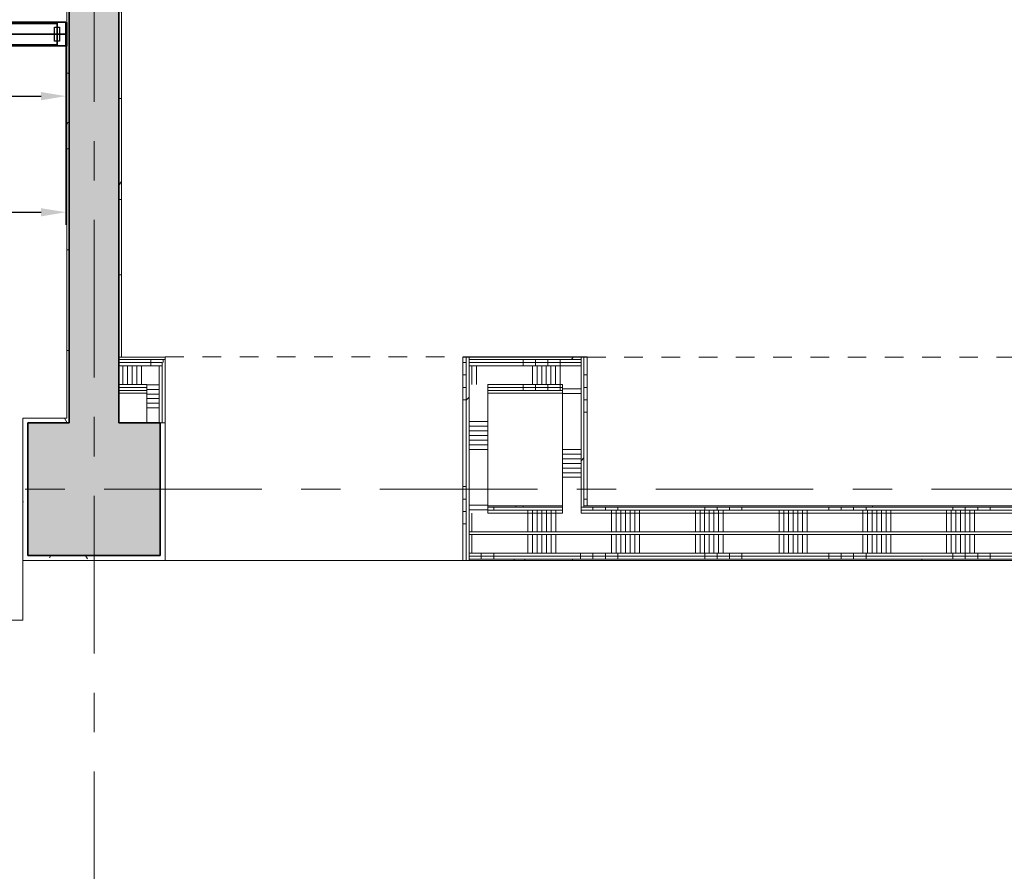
# Model space of a CAD drawing. Extents: x 3165 to 57695, y -7842 to 39081.
# Tile 128 of 248: x 31717 to 35684, y 28789 to 32220. Entities that reach past the tile are written whole.
import ezdxf
from ezdxf.enums import TextEntityAlignment as Align

# ---------------------------------------------------------------- set-up
doc = ezdxf.new("R2010")
doc.units = 0
doc.header["$LTSCALE"] = 50
doc.header["$PDSIZE"] = -5
doc.linetypes.add('Onderlegger 3e verdieping$0$gestippeld-fijn', pattern=[3, 1.5, -1.5])
doc.linetypes.add('Onderlegger 3e verdieping$0$stramien', pattern=[22.225, 12.7, -3.175, 3.175, -3.175])
doc.layers.get('0').update_dxf_attribs({"linetype": 'CONTINUOUS'})
doc.layers.get('DEFPOINTS').update_dxf_attribs({"linetype": 'CONTINUOUS'})
for name, color, linetype in [('AS-A38--_F----5', 2, 'CONTINUOUS'), ('AS-A38--_F---4-', 9, 'CONTINUOUS'), ('AS-I38-M_F----5_Muuraansluitingen', 7, 'CONTINUOUS'), ('AS-I38-M_F----5_Wandmodulen', 7, 'CONTINUOUS'), ('AS-L38--', 7, 'CONTINUOUS'), ('AS-L38--_F----5', 7, 'CONTINUOUS'), ('AS-L38--_F---4-', 7, 'CONTINUOUS'), ('AS-L38--_F-23--', 3, 'CONTINUOUS'), ('AS-L38--_F1-----', 2, 'CONTINUOUS'), ('AS-L38--_F123--', 7, 'CONTINUOUS'), ('AS-L38GL_F---4-', 2, 'CONTINUOUS'), ('AS-L38GL_F123--', 3, 'CONTINUOUS'), ('AS-M38--_F123--_Wandlengte', 1, 'CONTINUOUS')]:
    doc.layers.add(name, color=color, linetype=linetype)
doc.layers.add('AS-I38-1_F----5', color=2, linetype='CONTINUOUS', plot=False)
doc.layers.add('IWHARTWAND', color=6, linetype='CONTINUOUS', plot=False)
for name, color, linetype, lineweight in [('Onderlegger 3e verdieping$0$A-DETL', 8, 'CONTINUOUS', 18), ('Onderlegger 3e verdieping$0$A-FLOR-OTLN', 8, 'CONTINUOUS', 18), ('Onderlegger 3e verdieping$0$A-GLAZ-CWMG', 8, 'CONTINUOUS', 18), ('Onderlegger 3e verdieping$0$A-WALL', 8, 'CONTINUOUS', 25), ('Onderlegger 3e verdieping$0$A-WALL-PATT', 8, 'CONTINUOUS', 50), ('Onderlegger 3e verdieping$0$I-WALL', 8, 'CONTINUOUS', 25), ('Onderlegger 3e verdieping$0$S-COLS', 8, 'CONTINUOUS', 18), ('Onderlegger 3e verdieping$0$S-GRID', 8, 'CONTINUOUS', 18)]:
    doc.layers.add(name, color=color, linetype=linetype, lineweight=lineweight)
doc.styles.get("Standard").update_dxf_attribs({"font": 'isocp.shx'})
doc.dimstyles.new('CWall_F2_Wandlengte', dxfattribs={"dimscale": 50, "dimtxt": 2.5, "dimasz": 2, "dimexe": 1, "dimexo": 1, "dimgap": 0.5, "dimtad": 1, "dimdec": 0, "dimdsep": 46, "dimtxsty": 'Standard', "dimcen": 2.5, "dimclrt": 2, "dimadec": 0, "dimazin": 0, "dimtfac": 1, "dimtdec": 0, "dimtix": 1, "dimtmove": 2, "dimatfit": 0, "dimfxl": 0, "dimtolj": 1, "dimtzin": 0, "dimarcsym": 0})
pattern_1 = [(0, (0, 0), (406.4, 101.6), [33.528, -271.272, 33.528, -271.272, -1625.6]), (0, (0, 0), (406.4, 101.6), [-609.6, 33.528, -576.072, 33.528, -271.272, -711.2]), (0, (0, 0), (406.4, 101.6), [-1524, 33.528, -169.672, 33.528, -474.472]), (120, (152.4, 50.8), (-291.18818, 301.15272), [33.528, -271.272, 33.528, -271.272, -1625.6]), (120, (152.4, 50.8), (-291.18818, 301.15272), [-609.6, 33.528, -576.072, 33.528, -271.272, -711.2]), (120, (152.4, 50.8), (-291.18818, 301.15272), [-1524, 33.528, -169.672, 33.528, -474.472]), (240, (203.2, 254), (-115.21182, -402.75272), [33.528, -271.272, 33.528, -271.272, -1625.6]), (240, (203.2, 254), (-115.21182, -402.75272), [-609.6, 33.528, -576.072, 33.528, -271.272, -711.2]), (240, (203.2, 254), (-115.21182, -402.75272), [-1524, 33.528, -169.672, 33.528, -474.472])]
pattern_2 = [(90, (34976.6, 30041.2), (-500, 2e-12), []), (90, (35026.6, 30041.2), (-500, 2e-12), []), (90, (35076.6, 30041.2), (-500, 2e-12), []), (90, (35126.6, 30041.2), (-500, 2e-12), [])]
pattern_3 = [(90, (34776.6, 30041.2), (-337.5, 1e-12), []), (90, (34795.35, 30041.2), (-337.5, 1e-12), []), (90, (34814.1, 30041.2), (-337.5, 1e-12), []), (90, (34832.85, 30041.2), (-337.5, 1e-12), []), (90, (34851.6, 30041.2), (-337.5, 1e-12), []), (90, (34870.35, 30041.2), (-337.5, 1e-12), []), (90, (34889.1, 30041.2), (-337.5, 1e-12), [])]
pattern_4 = [(270, (36394.93, 30860.7), (500, 2e-12), []), (270, (36344.93, 30860.7), (500, 2e-12), []), (270, (36294.93, 30860.7), (500, 2e-12), []), (270, (36244.93, 30860.7), (500, 2e-12), [])]
pattern_5 = [(45, (0, 0), (-353.5534, 353.5534), [])]
pattern_6 = [(60, (84, 370), (-43300, 25000), [300, -50000]), (60, (156, 444), (-43300, 25000), [100, -50000]), (60, (113, 470), (-43300, 25000), [100, -50000]), (150, (246, 450), (-25000, -43300), [200, -50000])]
pattern_7 = [(60, (84, 1230), (-43300, 25000), [300, -50000]), (60, (156, 1304), (-43300, 25000), [100, -50000]), (60, (113, 1330), (-43300, 25000), [100, -50000]), (150, (246, 1310), (-25000, -43300), [200, -50000])]
pattern_8 = [(0, (159.25, 1360), (29.766, 59.531), [0, -59.531])]
pattern_9 = [(60, (84, 2090), (-43300, 25000), [300, -50000]), (60, (156, 2164), (-43300, 25000), [100, -50000]), (60, (113, 2190), (-43300, 25000), [100, -50000]), (150, (246, 2170), (-25000, -43300), [200, -50000])]

# ---------------------------------------------------------------- blocks, each defined once
blk = doc.blocks.new('Onderlegger 3e verdieping')
at = {"layer": 'Onderlegger 3e verdieping$0$A-WALL-PATT', "lineweight": 18}
h = blk.add_hatch(dxfattribs=at)
h.set_pattern_fill('FP_11', color=256, style=0, pattern_type=2)
h.set_pattern_definition(pattern_1)
h.paths.add_polyline_path([(31906.6, 30615.2), (31916.6, 30615.2), (31916.6, 36088.2), (31906.6, 36088.2), (31906.6, 30650.6)], flags=0)
at = {"layer": 'Onderlegger 3e verdieping$0$A-WALL-PATT', "lineweight": 25}
blk.add_hatch(color=256, dxfattribs=at).paths.add_polyline_path([(31916.6, 30595.2), (32116.6, 30595.2), (32116.6, 35018.2), (31916.6, 35018.2), (31916.6, 30650.6)], flags=0)
at = {"layer": 'Onderlegger 3e verdieping$0$A-WALL-PATT', "lineweight": 18}
h = blk.add_hatch(dxfattribs=at)
h.set_pattern_fill('FP_11', color=256, style=0, pattern_type=2)
h.set_pattern_definition(pattern_1)
h.paths.add_polyline_path([(32126.6, 30860.7), (32126.6, 32360.7), (32116.6, 32360.7), (32116.6, 30860.7)], flags=0)
h = blk.add_hatch(dxfattribs=at)
h.set_pattern_fill('FP_11', color=256, style=0, pattern_type=2)
h.set_pattern_definition(pattern_1)
h.paths.add_polyline_path([(41103.3, 30850.7), (41103.3, 30860.7), (40895.6, 30860.7), (40895.6, 30850.7), (41073.3, 30850.7)], flags=0)
h.paths.add_polyline_path([(39685.3, 30850.7), (39685.3, 30860.7), (39205.3, 30860.7), (39205.3, 30850.7), (39672.8, 30850.7)], flags=0)
h.paths.add_polyline_path([(33527.6, 30850.7), (33978.6, 30850.7), (33978.6, 30860.7), (33527.6, 30860.7)], flags=0)
h.paths.add_polyline_path([(32303.6, 30850.7), (32303.6, 30860.7), (32116.6, 30860.7), (32116.6, 30850.7), (32167.6, 30850.7)], flags=0)
h = blk.add_hatch(dxfattribs=at)
h.set_pattern_fill('FP_265', color=256, angle=-270, style=0, pattern_type=2)
h.set_pattern_definition(pattern_4)
h.paths.add_polyline_path([(39660.3, 30838.2), (39672.8, 30838.2), (39672.8, 30850.7), (39217.8, 30850.7), (39217.8, 30838.2), (39593.8, 30838.2)], flags=0)
h.paths.add_polyline_path([(40895.6, 30838.2), (41103.3, 30838.2), (41103.3, 30850.7), (40895.6, 30850.7)], flags=0)
h.paths.add_polyline_path([(33527.6, 30838.2), (33978.6, 30838.2), (33978.6, 30850.7), (33527.6, 30850.7)], flags=0)
h.paths.add_polyline_path([(32116.6, 30838.2), (32303.6, 30838.2), (32303.6, 30850.7), (32116.6, 30850.7)], flags=0)
h = blk.add_hatch(dxfattribs=at)
h.set_pattern_fill('FP_265', color=256, angle=-270, style=0, pattern_type=2)
h.set_pattern_definition(pattern_4)
h.paths.add_polyline_path([(41073.3, 30825.7), (41103.3, 30825.7), (41103.3, 30838.2), (40895.6, 30838.2), (40895.6, 30825.7)], flags=0)
h.paths.add_polyline_path([(39284.4, 30825.7), (39660.3, 30825.7), (39660.3, 30838.2), (39230.3, 30838.2), (39230.3, 30825.7)], flags=0)
h.paths.add_polyline_path([(33978.6, 30825.7), (33978.6, 30838.2), (33527.6, 30838.2), (33527.6, 30825.7), (33714.7, 30825.7)], flags=0)
h.paths.add_polyline_path([(32291.1, 30825.7), (32291.1, 30838.2), (32116.6, 30838.2), (32116.6, 30825.7), (32279.1, 30825.7)], flags=0)
h = blk.add_hatch(dxfattribs=at)
h.set_pattern_fill('FP_266', color=256, angle=-270, style=0, pattern_type=2)
h.set_pattern_definition([(270, (36594.93, 30860.7), (337.5, 1e-12), []), (270, (36576.18, 30860.7), (337.5, 1e-12), []), (270, (36557.43, 30860.7), (337.5, 1e-12), []), (270, (36538.68, 30860.7), (337.5, 1e-12), []), (270, (36519.93, 30860.7), (337.5, 1e-12), []), (270, (36501.18, 30860.7), (337.5, 1e-12), []), (270, (36482.43, 30860.7), (337.5, 1e-12), [])])
h.paths.add_polyline_path([(40895.6, 30750.7), (41103.3, 30750.7), (41103.3, 30825.7), (40895.6, 30825.7)], flags=0)
h.paths.add_polyline_path([(39340.3, 30750.7), (39585.3, 30750.7), (39585.3, 30825.7), (39305.3, 30825.7), (39305.3, 30750.7), (39317.8, 30750.7)], flags=0)
h.paths.add_polyline_path([(33978.6, 30750.7), (33978.6, 30825.7), (33527.6, 30825.7), (33527.6, 30750.7), (33903.6, 30750.7)], flags=0)
h.paths.add_polyline_path([(32279.1, 30750.7), (32279.1, 30825.7), (32116.6, 30825.7), (32116.6, 30750.7), (32229.1, 30750.7)], flags=0)
h = blk.add_hatch(dxfattribs=at)
h.set_pattern_fill('FP_267', color=256, angle=90, style=0, pattern_type=2)
h.set_pattern_definition([(180, (33602.6, 30688.45), (2e-12, -500), []), (180, (33602.6, 30738.45), (2e-12, -500), []), (180, (33602.6, 30788.45), (2e-12, -500), []), (180, (33602.6, 30838.45), (2e-12, -500), [])])
h.paths.add_polyline_path([(33503.1, 30041.2), (33515.6, 30041.2), (33515.6, 30860.7), (33503.1, 30860.7), (33503.1, 30046.2)], flags=0)
h = blk.add_hatch(dxfattribs=at)
h.set_pattern_fill('FP_256', color=256, style=0, pattern_type=2)
h.set_pattern_definition(pattern_5)
h.paths.add_polyline_path([(33527.6, 30041.2), (33527.6, 30860.7), (33515.6, 30860.7), (33515.6, 30041.2)], flags=0)
h = blk.add_hatch(dxfattribs=at)
h.set_pattern_fill('FP_256', color=256, style=0, pattern_type=2)
h.set_pattern_definition(pattern_5)
h.paths.add_polyline_path([(33978.6, 30256.2), (33990.6, 30256.2), (33990.6, 30860.7), (33978.6, 30860.7), (33978.6, 30261.2)], flags=0)
h = blk.add_hatch(dxfattribs=at)
h.set_pattern_fill('FP_273', color=256, angle=90, style=0, pattern_type=2)
h.set_pattern_definition([(3e-13, (33903.6, 30288.45), (-3e-12, 500), []), (3e-13, (33903.6, 30238.45), (-3e-12, 500), []), (3e-13, (33903.6, 30188.45), (-3e-12, 500), []), (3e-13, (33903.6, 30138.45), (-3e-12, 500), [])])
h.paths.add_polyline_path([(33990.6, 30261.2), (34003.1, 30261.2), (34003.1, 30860.7), (33990.6, 30860.7), (33990.6, 30650.6)], flags=0)
h = blk.add_hatch(dxfattribs=at)
h.set_pattern_fill('FP_265', color=256, angle=-270, style=0, pattern_type=2)
h.set_pattern_definition(pattern_4)
h.paths.add_polyline_path([(40995.1, 30738.2), (41103.3, 30738.2), (41103.3, 30750.7), (40995.1, 30750.7)], flags=0)
h.paths.add_polyline_path([(40895.6, 30738.2), (40920.1, 30738.2), (40920.1, 30750.7), (40895.6, 30750.7)], flags=0)
h.paths.add_polyline_path([(39317.8, 30738.2), (39572.8, 30738.2), (39572.8, 30750.7), (39317.8, 30750.7)], flags=0)
h.paths.add_polyline_path([(33903.6, 30738.2), (33903.6, 30750.7), (33602.6, 30750.7), (33602.6, 30738.2), (33714.7, 30738.2)], flags=0)
h.paths.add_polyline_path([(32229.1, 30738.2), (32229.1, 30750.7), (32116.6, 30750.7), (32116.6, 30738.2), (32167.6, 30738.2)], flags=0)
h = blk.add_hatch(dxfattribs=at)
h.set_pattern_fill('FP_271', color=256, angle=90, style=0, pattern_type=2)
h.set_pattern_definition([(180, (32303.6, 30655.45), (-4e-14, -337.5), []), (180, (32303.6, 30674.2), (-4e-14, -337.5), []), (180, (32303.6, 30692.95), (-4e-14, -337.5), []), (180, (32303.6, 30711.7), (-4e-14, -337.5), []), (180, (32303.6, 30730.45), (-4e-14, -337.5), []), (180, (32303.6, 30749.2), (-4e-14, -337.5), []), (180, (32303.6, 30767.95), (-4e-14, -337.5), [])])
h.paths.add_polyline_path([(32229.1, 30595.2), (32279.1, 30595.2), (32279.1, 30750.7), (32229.1, 30750.7), (32229.1, 30650.6)], flags=0)
h = blk.add_hatch(dxfattribs=at)
h.set_pattern_fill('FP_268', color=256, angle=90, style=0, pattern_type=2)
h.set_pattern_definition([(180, (33602.6, 30488.45), (2e-12, -337.5), []), (180, (33602.6, 30507.2), (2e-12, -337.5), []), (180, (33602.6, 30525.95), (2e-12, -337.5), []), (180, (33602.6, 30544.7), (2e-12, -337.5), []), (180, (33602.6, 30563.45), (2e-12, -337.5), []), (180, (33602.6, 30582.2), (2e-12, -337.5), []), (180, (33602.6, 30600.95), (2e-12, -337.5), [])])
h.paths.add_polyline_path([(33527.6, 30231.2), (33602.6, 30231.2), (33602.6, 30750.7), (33527.6, 30750.7), (33527.6, 30261.2)], flags=0)
h = blk.add_hatch(dxfattribs=at)
h.set_pattern_fill('FP_272', color=256, angle=90, style=0, pattern_type=2)
h.set_pattern_definition([(3e-13, (33903.6, 30488.45), (-2e-12, 337.5), []), (3e-13, (33903.6, 30469.7), (-2e-12, 337.5), []), (3e-13, (33903.6, 30450.95), (-2e-12, 337.5), []), (3e-13, (33903.6, 30432.2), (-2e-12, 337.5), []), (3e-13, (33903.6, 30413.45), (-2e-12, 337.5), []), (3e-13, (33903.6, 30394.7), (-2e-12, 337.5), []), (3e-13, (33903.6, 30375.95), (-2e-12, 337.5), [])])
h.paths.add_polyline_path([(33903.6, 30231.2), (33978.6, 30231.2), (33978.6, 30750.7), (33903.6, 30750.7), (33903.6, 30243.7)], flags=0)
h = blk.add_hatch(dxfattribs=at)
h.set_pattern_fill('FP_265', color=256, angle=-270, style=0, pattern_type=2)
h.set_pattern_definition(pattern_4)
h.paths.add_polyline_path([(40920.1, 30725.7), (40920.1, 30738.2), (40895.6, 30738.2), (40895.6, 30725.7)], flags=0)
h.paths.add_polyline_path([(41103.3, 30725.7), (41103.3, 30738.2), (40995.1, 30738.2), (40995.1, 30725.7), (41073.3, 30725.7)], flags=0)
h.paths.add_polyline_path([(39550.3, 30725.7), (39560.3, 30725.7), (39560.3, 30738.2), (39330.3, 30738.2), (39330.3, 30725.7), (39340.3, 30725.7)], flags=0)
h.paths.add_polyline_path([(33714.7, 30725.7), (33903.6, 30725.7), (33903.6, 30738.2), (33602.6, 30738.2), (33602.6, 30725.7)], flags=0)
h.paths.add_polyline_path([(32229.1, 30725.7), (32229.1, 30738.2), (32116.6, 30738.2), (32116.6, 30725.7), (32167.6, 30725.7)], flags=0)
h = blk.add_hatch(dxfattribs=at)
h.set_pattern_fill('FP_11', color=256, style=0, pattern_type=2)
h.set_pattern_definition(pattern_1)
h.paths.add_polyline_path([(41073.3, 30715.7), (41103.3, 30715.7), (41103.3, 30725.7), (40995.1, 30725.7), (40995.1, 30715.7)], flags=0)
h.paths.add_polyline_path([(40895.6, 30715.7), (40920.1, 30715.7), (40920.1, 30725.7), (40895.6, 30725.7)], flags=0)
h.paths.add_polyline_path([(39550.3, 30715.7), (39550.3, 30725.7), (39340.3, 30725.7), (39340.3, 30715.7)], flags=0)
h.paths.add_polyline_path([(33903.6, 30715.7), (33903.6, 30725.7), (33602.6, 30725.7), (33602.6, 30715.7), (33714.7, 30715.7)], flags=0)
h.paths.add_polyline_path([(32116.6, 30715.7), (32229.1, 30715.7), (32229.1, 30725.7), (32116.6, 30725.7)], flags=0)
h = blk.add_hatch(dxfattribs=at)
h.set_pattern_fill('FP_11', color=256, style=0, pattern_type=2)
h.set_pattern_definition(pattern_1)
h.paths.add_polyline_path([(31749.6, 30595.2), (31916.6, 30595.2), (31916.6, 30615.2), (31729.6, 30615.2), (31729.6, 30595.2)], flags=0)
h = blk.add_hatch(dxfattribs=at)
h.set_pattern_fill('FP_11', color=256, style=0, pattern_type=2)
h.set_pattern_definition(pattern_1)
h.paths.add_polyline_path([(31749.6, 30041.2), (31749.6, 30595.2), (31729.6, 30595.2), (31729.6, 30041.2)], flags=0)
h = blk.add_hatch(dxfattribs=at)
h.set_pattern_fill('FP_264', color=256, angle=90, style=0, pattern_type=2)
h.set_pattern_definition(pattern_3)
h.paths.add_polyline_path([(34024.1, 30156.2), (37249.6, 30156.2), (37249.6, 30231.2), (33527.6, 30231.2), (33527.6, 30156.2)], flags=0)
h = blk.add_hatch(dxfattribs=at)
h.set_pattern_fill('FP_11', color=256, style=0, pattern_type=2)
h.set_pattern_definition(pattern_1)
h.paths.add_polyline_path([(33990.6, 30256.2), (37229.6, 30256.2), (37229.6, 30261.2), (33990.6, 30261.2)], flags=0)
h.paths.add_polyline_path([(33903.6, 30256.2), (33903.6, 30261.2), (33602.6, 30261.2), (33602.6, 30256.2), (33714.7, 30256.2)], flags=0)
h = blk.add_hatch(dxfattribs=at)
h.set_pattern_fill('FP_263', color=256, angle=90, style=0, pattern_type=2)
h.set_pattern_definition(pattern_2)
h.paths.add_polyline_path([(33978.6, 30243.7), (37229.6, 30243.7), (37229.6, 30256.2), (33978.6, 30256.2)], flags=0)
h.paths.add_polyline_path([(33714.7, 30243.7), (33903.6, 30243.7), (33903.6, 30256.2), (33602.6, 30256.2), (33602.6, 30243.7)], flags=0)
h = blk.add_hatch(dxfattribs=at)
h.set_pattern_fill('FP_264', color=256, angle=90, style=0, pattern_type=2)
h.set_pattern_definition(pattern_3)
h.paths.add_polyline_path([(33978.6, 30231.2), (37229.6, 30231.2), (37229.6, 30243.7), (33978.6, 30243.7)], flags=0)
h.paths.add_polyline_path([(33602.6, 30231.2), (33903.6, 30231.2), (33903.6, 30243.7), (33602.6, 30243.7)], flags=0)
h = blk.add_hatch(dxfattribs=at)
h.set_pattern_fill('FP_264', color=256, angle=90, style=0, pattern_type=2)
h.set_pattern_definition(pattern_3)
h.paths.add_polyline_path([(33527.6, 30071.2), (37249.6, 30071.2), (37249.6, 30146.2), (33527.6, 30146.2)], flags=0)
h = blk.add_hatch(dxfattribs=at)
h.set_pattern_fill('FP_263', color=256, angle=90, style=0, pattern_type=2)
h.set_pattern_definition(pattern_2)
h.paths.add_polyline_path([(33527.6, 30058.7), (37249.6, 30058.7), (37249.6, 30071.2), (33527.6, 30071.2)], flags=0)
h = blk.add_hatch(dxfattribs=at)
h.set_pattern_fill('FP_11', color=256, style=0, pattern_type=2)
h.set_pattern_definition(pattern_1)
h.paths.add_polyline_path([(31749.6, 30041.2), (32303.6, 30041.2), (32303.6, 30061.2), (31749.6, 30061.2)], flags=0)
h = blk.add_hatch(dxfattribs=at)
h.set_pattern_fill('FP_263', color=256, angle=90, style=0, pattern_type=2)
h.set_pattern_definition(pattern_2)
h.paths.add_polyline_path([(33527.6, 30046.2), (37249.6, 30046.2), (37249.6, 30058.7), (33527.6, 30058.7)], flags=0)
h = blk.add_hatch(dxfattribs=at)
h.set_pattern_fill('FP_11', color=256, style=0, pattern_type=2)
h.set_pattern_definition(pattern_1)
h.paths.add_polyline_path([(33527.6, 30041.2), (37249.6, 30041.2), (37249.6, 30046.2), (33527.6, 30046.2)], flags=0)
at = {"layer": 'Onderlegger 3e verdieping$0$S-COLS', "lineweight": 5}
blk.add_hatch(color=256, dxfattribs=at).paths.add_polyline_path([(31749.6, 30061.2), (32283.6, 30061.2), (32283.6, 30595.2), (31749.6, 30595.2), (31749.6, 30217.6)], flags=0)
at = {"layer": 'Onderlegger 3e verdieping$0$A-DETL', "linetype": 'Onderlegger 3e verdieping$0$gestippeld-fijn'}
for p, q in [((32303.6, 30861.2), (33503.1, 30861.2)), ((34003.1, 30860.7), (39195.3, 30860.7)), ((32303.6, 30041.2), (33503.1, 30041.2))]:
    blk.add_line(p, q, dxfattribs=at)
at = {"layer": 'Onderlegger 3e verdieping$0$A-FLOR-OTLN'}
for p, q in [((34003.1, 30861.2), (33503.1, 30861.2)), ((31729.6, 29801.2), (31729.6, 30041.2)), ((33503.1, 30041.2), (32303.6, 30041.2)), ((22956.6, 29801.2), (31729.6, 29801.2))]:
    blk.add_line(p, q, dxfattribs=at)
at = {"layer": 'Onderlegger 3e verdieping$0$A-GLAZ-CWMG', "lineweight": 35, "extrusion": (0, 0, -1)}
blk.add_line((31906.6, 32113.4), (31906.6, 32208.4), dxfattribs=at)
at = {"layer": 'Onderlegger 3e verdieping$0$A-WALL', "lineweight": 35}
for p, q in [((31916.6, 35018.2), (31916.6, 30595.2)), ((32116.6, 30595.2), (32116.6, 35018.2))]:
    blk.add_line(p, q, dxfattribs=at)
at = {"layer": 'Onderlegger 3e verdieping$0$I-WALL', "lineweight": 18}
for p, q in [((31906.6, 36088.2), (31906.6, 30615.2)), ((31916.6, 36088.2), (31916.6, 30595.2)), ((32116.6, 32360.7), (32116.6, 30715.7)), ((32126.6, 30860.7), (32126.6, 32360.7)), ((32116.6, 30860.7), (32303.6, 30860.7)), ((32303.6, 30850.7), (32116.6, 30850.7)), ((32291.1, 30838.2), (32116.6, 30838.2)), ((32116.6, 30825.7), (32291.1, 30825.7)), ((32279.1, 30595.2), (32279.1, 30825.7)), ((32291.1, 30838.2), (32291.1, 30595.2)), ((32303.6, 30041.2), (32303.6, 30860.7)), ((34003.1, 30860.7), (33503.1, 30860.7)), ((33503.1, 30860.7), (33503.1, 30041.2)), ((33515.6, 30041.2), (33515.6, 30860.7)), ((33527.6, 30041.2), (33527.6, 30860.7)), ((33978.6, 30850.7), (33527.6, 30850.7)), ((33978.6, 30838.2), (33527.6, 30838.2)), ((33978.6, 30825.7), (33527.6, 30825.7)), ((33978.6, 30231.2), (33978.6, 30860.7)), ((33990.6, 30256.2), (33990.6, 30860.7)), ((34003.1, 30261.2), (34003.1, 30860.7)), ((32229.1, 30750.7), (32116.6, 30750.7)), ((32229.1, 30750.7), (32229.1, 30595.2)), ((33903.6, 30750.7), (33602.6, 30750.7)), ((33602.6, 30231.2), (33602.6, 30750.7)), ((33903.6, 30750.7), (33903.6, 30231.2)), ((32229.1, 30738.2), (32116.6, 30738.2)), ((32229.1, 30725.7), (32116.6, 30725.7)), ((32116.6, 30715.7), (32229.1, 30715.7)), ((33903.6, 30738.2), (33602.6, 30738.2)), ((33903.6, 30725.7), (33602.6, 30725.7)), ((33602.6, 30715.7), (33903.6, 30715.7)), ((31729.6, 30615.2), (31729.6, 30041.2)), ((31906.6, 30615.2), (31729.6, 30615.2)), ((31749.6, 30061.2), (31749.6, 30595.2)), ((31749.6, 30595.2), (31916.6, 30595.2)), ((32229.1, 30595.2), (32283.6, 30595.2)), ((32283.6, 30595.2), (32283.6, 30061.2)), ((32303.6, 30595.2), (32283.6, 30595.2)), ((33903.6, 30261.2), (33602.6, 30261.2)), ((33903.6, 30256.2), (33602.6, 30256.2)), ((33903.6, 30243.7), (33602.6, 30243.7)), ((33903.6, 30231.2), (33602.6, 30231.2)), ((37229.6, 30256.2), (33978.6, 30256.2)), ((37229.6, 30243.7), (33978.6, 30243.7)), ((37249.6, 30231.2), (33978.6, 30231.2)), ((37229.6, 30261.2), (33990.6, 30261.2)), ((37249.6, 30156.2), (33527.6, 30156.2)), ((37249.6, 30146.2), (33527.6, 30146.2)), ((37249.6, 30071.2), (33527.6, 30071.2)), ((31729.6, 30041.2), (32303.6, 30041.2)), ((32283.6, 30061.2), (31749.6, 30061.2)), ((33503.1, 30041.2), (39695.3, 30041.2)), ((37249.6, 30058.7), (33527.6, 30058.7)), ((37249.6, 30046.2), (33527.6, 30046.2))]:
    blk.add_line(p, q, dxfattribs=at)
at = {"layer": 'Onderlegger 3e verdieping$0$S-COLS', "lineweight": 35}
for p, q in [((31916.6, 30595.2), (31749.6, 30595.2)), ((31749.6, 30595.2), (31749.6, 30061.2)), ((32283.6, 30595.2), (32116.6, 30595.2)), ((32283.6, 30061.2), (32283.6, 30595.2)), ((31749.6, 30061.2), (32283.6, 30061.2))]:
    blk.add_line(p, q, dxfattribs=at)
at = {"layer": 'Onderlegger 3e verdieping$0$S-GRID', "linetype": 'Onderlegger 3e verdieping$0$stramien'}
for p, q in [((32016.6, 38080.6), (32016.6, 16252.6)), ((3164.6, 30328.2), (56107.8, 30328.2))]:
    blk.add_line(p, q, dxfattribs=at)
blk = doc.blocks.new('*D394')
at = {"layer": 'AS-M38--_F123--_Wandlengte', "color": 0, "lineweight": -2}
for p, q in [((31902.9, 32064.7), (31902.9, 31394.2)), ((30182.9, 31862.2), (30182.9, 31394.2)), ((30282.9, 31444.2), (31802.9, 31444.2))]:
    blk.add_line(p, q, dxfattribs=at)
at = {"layer": 'AS-M38--_F123--_Wandlengte', "color": 0}
for points in [[(30282.9, 31460.8), (30282.9, 31427.5), (30182.9, 31444.2)], [(31802.9, 31460.8), (31802.9, 31427.5), (31902.9, 31444.2)]]:
    blk.add_solid(points, dxfattribs=at)
at = {"layer": 'DEFPOINTS', "color": 0}
for p in [(31902.9, 32114.7, 60), (30182.9, 31912.2), (31902.9, 31444.2)]:
    blk.add_point(p, dxfattribs=at)
at = {"layer": 'AS-M38--_F123--_Wandlengte', "color": 2, "insert": (31042.9, 31531.7), "char_height": 125, "attachment_point": 5}
blk.add_mtext('\\A1;1720', dxfattribs=at)
blk = doc.blocks.new('BvnAans-_CTA01')
at = {"layer": 'AS-L38--_F----5', "color": 0, "invisible_edges": 10}
blk.add_3dface([(0, 0), (1, 0), (1, 0, 1), (0, 0, 1)], dxfattribs=at)
at = {"layer": 'AS-L38--_F---4-', "invisible_edges": 10}
for points in [[(0, 0.5), (1, 0.5), (1, 0.5, 1), (0, 0.5, 1)], [(0, -0.5), (1, -0.5), (1, -0.5, 1), (0, -0.5, 1)]]:
    blk.add_3dface(points, dxfattribs=at)
at = {"layer": 'AS-L38--_F---4-'}
blk.add_3dface([(0, -0.5, 1), (0, 0.5, 1), (1, 0.5, 1), (1, -0.5, 1)], dxfattribs=at)
blk = doc.blocks.new('OndrAans_CTA01')
at = {"layer": 'AS-L38--_F----5', "color": 0, "invisible_edges": 10}
blk.add_3dface([(0, 0), (1, 0), (1, 0, 1), (0, 0, 1)], dxfattribs=at)
at = {"layer": 'AS-L38--_F---4-', "invisible_edges": 10}
for points in [[(0, 0.5), (1, 0.5), (1, 0.5, 1), (0, 0.5, 1)], [(0, -0.5), (1, -0.5), (1, -0.5, 1), (0, -0.5, 1)]]:
    blk.add_3dface(points, dxfattribs=at)
at = {"layer": 'AS-L38--_F123--', "color": 0}
blk.add_3dface([(0, -0.5), (1, -0.5), (1, 0.5), (0, 0.5)], dxfattribs=at)
blk = doc.blocks.new('Q0WDSTL-_CTA01')
at = {"layer": 'AS-L38--_F-23--'}
for p, q in [((0, 0.3), (0, 0.5)), ((0, -0.3), (0, -0.5))]:
    blk.add_line(p, q, dxfattribs=at)
at = {"layer": 'AS-L38--_F-23--', "color": 1}
blk.add_lwpolyline([(0, 0.3), (1, 0.3), (1, -0.3), (0, -0.3)], dxfattribs=at)
at = {"layer": 'AS-L38--_F1-----'}
blk.add_lwpolyline([(0, 0.5), (0, -0.5)], dxfattribs=at)
blk = doc.blocks.new('QPGLAS--_CTA01')
at = {"layer": 'AS-L38--_F----5', "color": 0}
blk.add_3dface([(0, 0), (1, 0), (1, 0, 1), (0, 0, 1)], dxfattribs=at)
at = {"layer": 'AS-L38GL_F123--'}
blk.add_line((0, 0), (1, 0), dxfattribs=at)
at = {"layer": 'AS-L38GL_F---4-'}
mesh = blk.add_polymesh((6, 3), dxfattribs=at)
for k, corner in enumerate([(1, -0.45, 1), (1, -0.45), (1, -0.45), (0, -0.45, 1), (0, -0.45), (0, -0.45), (0, 0.45, 1), (0, 0.45), (0, -0.45), (1, 0.45, 1), (1, 0.45), (1, -0.45), (1, 0.45, 1), (1, 0.45, 1), (1, -0.45, 1), (0, 0.45, 1), (0, 0.45, 1), (0, -0.45, 1)]):
    mesh.set_mesh_vertex(divmod(k, 3), corner)
blk = doc.blocks.new('O4------_CTA01')
blk.add_blockref('QPGLAS--_CTA01', (0, 0))
blk = doc.blocks.new('QWND31--_CTA01')
at = {"layer": 'AS-A38--_F----5', "extrusion": (0, -1, 0)}
h = blk.add_hatch(dxfattribs=at)
h.set_pattern_fill('GLAS2', color=256, scale=50, angle=60, style=0, pattern_type=2)
h.set_pattern_definition(pattern_6)
h.paths.add_polyline_path([(0, 60), (318.5, 60), (318.5, 940), (0, 940)])
h = blk.add_hatch(dxfattribs=at)
h.set_pattern_fill('GLAS2', color=256, scale=50, angle=60, style=0, pattern_type=2)
h.set_pattern_definition(pattern_7)
h.paths.add_polyline_path([(0, 940), (318.5, 940), (318.5, 1780), (0, 1780)])
h = blk.add_hatch(dxfattribs=at)
h.set_pattern_fill('GLAS2', color=256, scale=50, angle=60, style=0, pattern_type=2)
h.set_pattern_definition(pattern_9)
h.paths.add_polyline_path([(0, 1780), (318.5, 1780), (318.5, 2660), (0, 2660)])
h = blk.add_hatch(dxfattribs=at)
h.set_pattern_fill('DOTS', color=256, scale=37.5, style=0)
h.set_pattern_definition(pattern_8)
h.paths.add_polyline_path([(10, 950), (308.5, 950), (308.5, 1770), (10, 1770)])
at = {"layer": 'AS-A38--_F---4-', "extrusion": (0, -1, 0)}
h = blk.add_hatch(dxfattribs=at)
h.set_pattern_fill('GLAS2', color=256, scale=50, angle=60, style=0, pattern_type=2)
h.set_pattern_definition(pattern_6)
h.paths.add_polyline_path([(0, 60), (318.5, 60), (318.5, 940), (0, 940)])
h = blk.add_hatch(dxfattribs=at)
h.set_pattern_fill('GLAS2', color=256, scale=50, angle=60, style=0, pattern_type=2)
h.set_pattern_definition(pattern_7)
h.paths.add_polyline_path([(0, 940), (318.5, 940), (318.5, 1780), (0, 1780)])
h = blk.add_hatch(dxfattribs=at)
h.set_pattern_fill('GLAS2', color=256, scale=50, angle=60, style=0, pattern_type=2)
h.set_pattern_definition(pattern_9)
h.paths.add_polyline_path([(0, 1780), (318.5, 1780), (318.5, 2660), (0, 2660)])
h = blk.add_hatch(dxfattribs=at)
h.set_pattern_fill('DOTS', color=256, scale=37.5, style=0)
h.set_pattern_definition(pattern_8)
h.paths.add_polyline_path([(10, 950), (308.5, 950), (308.5, 1770), (10, 1770)])
h = blk.add_hatch(dxfattribs=at)
h.set_pattern_fill('GLAS2', color=256, scale=50, angle=60, style=0, pattern_type=2)
h.set_pattern_definition(pattern_6)
h.paths.add_polyline_path([(0, 60), (318.5, 60), (318.5, 940), (0, 940)])
h = blk.add_hatch(dxfattribs=at)
h.set_pattern_fill('GLAS2', color=256, scale=50, angle=60, style=0, pattern_type=2)
h.set_pattern_definition(pattern_7)
h.paths.add_polyline_path([(0, 940), (318.5, 940), (318.5, 1780), (0, 1780)])
h = blk.add_hatch(dxfattribs=at)
h.set_pattern_fill('GLAS2', color=256, scale=50, angle=60, style=0, pattern_type=2)
h.set_pattern_definition(pattern_9)
h.paths.add_polyline_path([(0, 1780), (318.5, 1780), (318.5, 2660), (0, 2660)])
h = blk.add_hatch(dxfattribs=at)
h.set_pattern_fill('DOTS', color=256, scale=37.5, style=0)
h.set_pattern_definition(pattern_8)
h.paths.add_polyline_path([(10, 950), (308.5, 950), (308.5, 1770), (10, 1770)])
at = {"layer": 'DEFPOINTS'}
blk.add_point((0, 0, 2700), dxfattribs=at)
at = {"layer": 'AS-L38--', "yscale": 95}
for name, p, xscale, zscale in [('BvnAans-_CTA01', (0, 0, 2660), 318.5, 40), ('OndrAans_CTA01', (0, 0), 318.5, 60), ('Q0WDSTL-_CTA01', (0, 0), 10, 10), ('O4------_CTA01', (0, 0, 1780), 318.5, 880), ('O4------_CTA01', (0, 0, 940), 318.5, 840), ('O4------_CTA01', (0, 0, 60), 318.5, 880)]:
    blk.add_blockref(name, p, dxfattribs=dict(at, xscale=xscale, zscale=zscale))
at = {"layer": 'AS-L38--', "xscale": 10, "yscale": 95, "zscale": 10, "rotation": 180}
blk.add_blockref('Q0WDSTL-_CTA01', (318.5, 0), dxfattribs=at)
at = {"layer": 'AS-I38-1_F----5', "extrusion": (0, -1, 0)}
blk.add_text('98', height=90, dxfattribs=at).set_placement((40, 130))
at = {"layer": 'AS-I38-M_F----5_Wandmodulen', "extrusion": (0, -1, 0)}
blk.add_text('GH', height=125, rotation=90, dxfattribs=at).set_placement((159.2, 2750), align=Align.MIDDLE_LEFT)
blk = doc.blocks.new('QEND12--_CTA01')
at = {"layer": 'AS-L38--_F----5', "invisible_edges": 1}
for points in [[(0, 0), (0, 0, 60), (35, 0, 60), (35, 0)], [(0, 0, 2660), (0, 0, 2700), (35, 0, 2700), (35, 0, 2660)]]:
    blk.add_3dface(points, dxfattribs=at)
at = {"layer": 'AS-L38--_F----5'}
blk.add_3dface([(0, 0, 60), (0, 0, 2660), (35, 0, 2660), (35, 0, 60)], dxfattribs=at)
at = {"layer": 'AS-L38--_F---4-', "invisible_edges": 1}
for points in [[(35, 47.5), (35, 47.5, 60), (0, 47.5, 60), (0, 47.5)], [(35, 47.5, 2660), (35, 47.5, 2700), (0, 47.5, 2700), (0, 47.5, 2660)], [(0, -47.5), (0, -47.5, 60), (35, -47.5, 60), (35, -47.5)], [(0, -47.5, 2660), (0, -47.5, 2700), (35, -47.5, 2700), (35, -47.5, 2660)]]:
    blk.add_3dface(points, dxfattribs=at)
at = {"layer": 'AS-L38--_F---4-'}
for points in [[(35, 47.5, 60), (35, 47.5, 2660), (0, 47.5, 2660), (0, 47.5, 60)], [(0, -47.5, 2700), (35, -47.5, 2700), (35, 47.5, 2700), (0, 47.5, 2700)], [(35, -47.5), (35, -47.5, 60), (35, 47.5, 60), (35, 47.5)], [(35, -47.5, 60), (35, -47.5, 2660), (35, 47.5, 2660), (35, 47.5, 60)], [(35, -47.5, 2660), (35, -47.5, 2700), (35, 47.5, 2700), (35, 47.5, 2660)], [(0, -47.5, 60), (0, -47.5, 2660), (35, -47.5, 2660), (35, -47.5, 60)]]:
    blk.add_3dface(points, dxfattribs=at)
at = {"layer": 'AS-L38--_F123--'}
blk.add_lwpolyline([(0, -47.5), (35, -47.5), (35, 47.5), (0, 47.5)], dxfattribs=at)
at = {"layer": 'DEFPOINTS'}
blk.add_point((35, 0, 2700), dxfattribs=at)
at = {"layer": 'AS-L38--', "xscale": 10, "yscale": 95, "zscale": 10}
blk.add_blockref('Q0WDSTL-_CTA01', (0, 0), dxfattribs=at)
at = {"layer": 'AS-I38-M_F----5_Muuraansluitingen', "extrusion": (0, -1, 0)}
blk.add_text('4E', height=125, rotation=90, dxfattribs=at).set_placement((35, 2750), align=Align.MIDDLE_LEFT)
blk = doc.blocks.new('*D399')
at = {"layer": 'AS-M38--_F123--_Wandlengte', "color": 0, "lineweight": -2}
for p, q in [((28349.9, 32112.2), (28349.9, 31862.2)), ((31902.9, 32112.2), (31902.9, 31862.2)), ((28449.9, 31912.2), (31802.9, 31912.2))]:
    blk.add_line(p, q, dxfattribs=at)
at = {"layer": 'AS-M38--_F123--_Wandlengte', "color": 0}
for points in [[(28449.9, 31928.9), (28449.9, 31895.5), (28349.9, 31912.2)], [(31802.9, 31928.9), (31802.9, 31895.5), (31902.9, 31912.2)]]:
    blk.add_solid(points, dxfattribs=at)
at = {"layer": 'DEFPOINTS', "color": 0}
for p in [(28349.9, 32162.2), (31902.9, 32162.2), (31902.9, 31912.2)]:
    blk.add_point(p, dxfattribs=at)
at = {"layer": 'AS-M38--_F123--_Wandlengte', "color": 2, "insert": (30126.4, 31999.7), "char_height": 125, "attachment_point": 5}
blk.add_mtext('\\A1;3553', dxfattribs=at)

msp = doc.modelspace()

# ---------------------------------------------------------------- linework, layer by layer
at = {"layer": 'IWHARTWAND'}
msp.add_line((28349.9, 32161.4), (31906.6, 32161.4), dxfattribs=at)

# ---------------------------------------------------------------- block references
msp.add_blockref('Onderlegger 3e verdieping', (0, 0))
at = {"layer": 'AS-L38--'}
for name, p in [('QWND31--_CTA01', (31549.4, 32162.2)), ('QEND12--_CTA01', (31867.9, 32162.2))]:
    msp.add_blockref(name, p, dxfattribs=at)

# ---------------------------------------------------------------- dimensions: what is measured, and where the dimension line sits
at = {"layer": 'AS-M38--_F123--_Wandlengte'}
dim = msp.add_aligned_dim(p1=(28349.9, 32162.2), p2=(31902.9, 32162.2), distance=-250, dimstyle='CWall_F2_Wandlengte', dxfattribs=at)
dim.commit()
dim.dimension.update_dxf_attribs({"geometry": '*D399', "text_midpoint": (30126.4, 31999.7)})
dim = msp.add_linear_dim(base=(31902.9, 31444.2), p1=(30182.9, 31912.2), p2=(31902.9, 32114.7, 60), dimstyle='CWall_F2_Wandlengte', dxfattribs=at)
dim.commit()
dim.dimension.update_dxf_attribs({"geometry": '*D394', "text_midpoint": (31042.9, 31531.7)})

doc.saveas('drawing.dxf')
